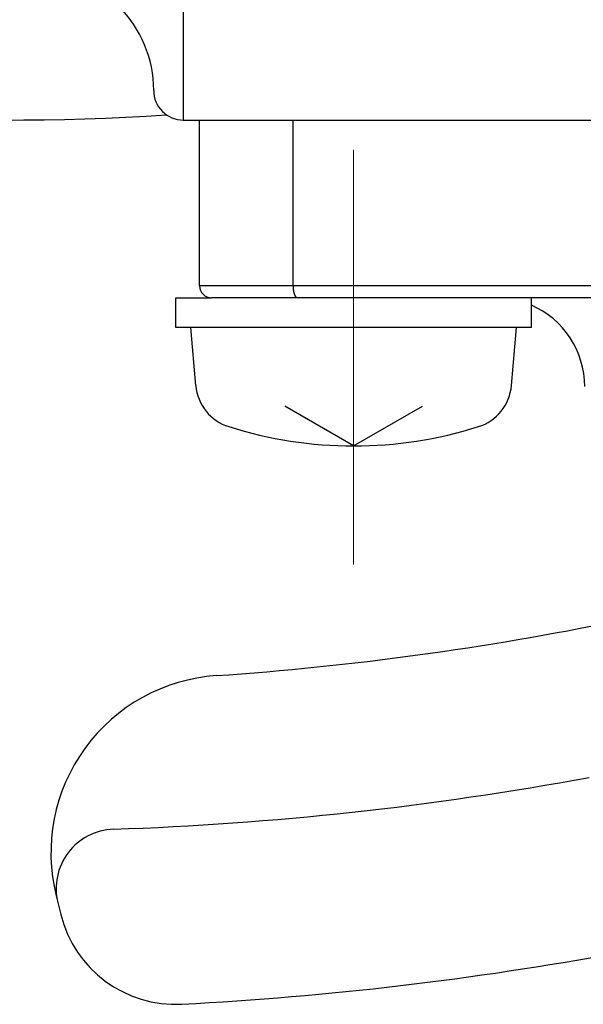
# Model space of a CAD drawing. Header units: millimetres. Extents: x 0 to 1076, y 0 to 742.
# Tile 36 of 124: x 150 to 160, y 431 to 447. Entities that reach past the tile are written whole.
import ezdxf

# ---------------------------------------------------------------- set-up
doc = ezdxf.new("R2010")
doc.units = ezdxf.units.MM
doc.header["$LTSCALE"] = 0.454724
doc.linetypes.add('CENTER', pattern=[50.8, 31.75, -6.35, 6.35, -6.35])
doc.layers.add('NoLayerName_001', color=7, linetype='Continuous')
doc.layers.add('NoLayerName_002', color=7, linetype='Continuous')
doc.styles.get("Standard").update_dxf_attribs({"font": 'txt', "bigfont": 'extfont2'})
doc.dimstyles.get("Standard").update_dxf_attribs({"dimtxt": 2.5, "dimasz": 2.5, "dimexe": 1, "dimexo": 1, "dimtad": 1, "dimdec": 3, "dimzin": 0, "dimdsep": 46, "dimtxsty": 'Standard', "dimcen": 2.5, "dimadec": 3, "dimazin": 0, "dimtfac": 0.75, "dimtdec": 3, "dimtmove": 0, "dimatfit": 3, "dimfxl": 1, "dimarcsym": 0})

# ---------------------------------------------------------------- blocks, each defined once
blk = doc.blocks.new('_OPEN30')
at = {"color": 0, "linetype": 'ByBlock', "lineweight": -2}
for p, q in [((-1, 0.267949), (0, 0)), ((0, 0), (-1, -0.267949)), ((0, 0), (-1, 0))]:
    blk.add_line(p, q, dxfattribs=at)
blk = doc.blocks.new('*D119')
at = {"layer": 'Defpoints', "color": 0}
for p in [(150, 456.773), (165.5, 446.875), (150, 439.782)]:
    blk.add_point(p, dxfattribs=at)
at = {"layer": 'NoLayerName_002', "color": 0, "linetype": 'Continuous', "lineweight": 13}
for p, q in [((165.5, 449.375), (165.5, 459.273)), ((161.75, 456.773), (153.75, 456.773))]:
    blk.add_line(p, q, dxfattribs=at)
at = {"layer": 'NoLayerName_002', "color": 0, "lineweight": 13, "xscale": 3.75, "yscale": 3.75, "zscale": 3.75, "rotation": 180}
blk.add_blockref('_OPEN30', (150, 456.773), dxfattribs=at)
at = {"layer": 'NoLayerName_002', "color": 0, "lineweight": 13, "xscale": 3.75, "yscale": 3.75, "zscale": 3.75}
blk.add_blockref('_OPEN30', (165.5, 456.773), dxfattribs=at)
at = {"layer": 'NoLayerName_002', "color": 0, "lineweight": 13, "insert": (157.75, 464.488), "char_height": 8.75, "attachment_point": 5}
blk.add_mtext('\\W0.8000;１６', dxfattribs=at)

msp = doc.modelspace()

# ---------------------------------------------------------------- linework, layer by layer
at = {"layer": 'NoLayerName_001', "color": 7, "linetype": 'Continuous', "lineweight": 25}
for p, q in [((153, 447.5124), (153, 445.4999)), ((153, 445.4999), (178.5504, 445.4999)), ((152.8752, 442.4999), (153.4752, 442.4999)), ((152.8752, 441.9999), (152.8752, 442.4999)), ((158.8752, 441.9999), (158.8752, 442.4999)), ((158.8752, 441.9999), (152.8752, 441.9999)), ((153.2111, 441.018), (153.1252, 441.9999)), ((158.5393, 441.018), (158.6252, 441.9999)), ((155.8752, 439.9999), (154.7123, 440.6713)), ((155.8752, 439.9999), (157.0381, 440.6713)), ((150.8542, 432.4044), (150.9323, 432.0912))]:
    msp.add_line(p, q, dxfattribs=at)
at = {"layer": 'NoLayerName_001', "color": 60, "linetype": 'Continuous', "lineweight": 25}
for p, q in [((153.2752, 445.4999), (178.2752, 445.4999)), ((153.2752, 442.6999), (153.2752, 445.4999)), ((154.8523, 442.6999), (154.8523, 445.4999)), ((164.4009, 442.6999), (153.2752, 442.6999)), ((164.4009, 442.4999), (153.4752, 442.4999))]:
    msp.add_line(p, q, dxfattribs=at)
at = {"layer": 'NoLayerName_001', "color": 4, "linetype": 'CENTER', "lineweight": 13}
msp.add_line((155.8752, 444.9999), (155.8752, 437.9999), dxfattribs=at)
at = {"layer": 'NoLayerName_001', "color": 7, "linetype": 'Continuous', "lineweight": 25}
for centre, radius, start, end in [((150.4995, 446.0029), 2, 359.93109, 90.68969), ((150, 487.4999), 42, 258.67521, 273.70818), ((152.9995, 445.9999), 0.5, 179.93109, 270), ((154.0081, 441.0878), 0.8, 185, 252.47322), ((157.7423, 441.0878), 0.8, 287.52678, 355), ((155.8752, 446.9999), 7, 252.47322, 287.52678), ((150, 487.5), 51.5, 273.96138, 281.56557), ((153.7651, 433.1302), 3, 93.96138, 194), ((150, 487.5), 54, 271.93092, 280.50901), ((151.8532, 432.5312), 1, 91.93092, 194), ((152.8729, 432.5751), 2, 194, 272.99416), ((150, 487.5), 57, 272.99416, 280.43639)]:
    msp.add_arc(centre, radius, start, end, dxfattribs=at)
at = {"layer": 'NoLayerName_001', "color": 60, "linetype": 'Continuous', "lineweight": 25}
for centre, radius, start, end in [((153.4752, 442.6999), 0.2, 180, 270), ((158.2752, 440.9999), 1.5, 0, 66.42182)]:
    msp.add_arc(centre, radius, start, end, dxfattribs=at)
at = {"layer": 'NoLayerName_001', "color": 7, "linetype": 'Continuous', "lineweight": 25}
msp.add_open_spline([(154.8523, 442.6999), (154.8523, 442.6982), (154.8523, 442.6949), (154.8524, 442.6898), (154.8525, 442.6848), (154.8526, 442.6797), (154.8529, 442.6747), (154.8531, 442.6696), (154.8534, 442.6646), (154.8538, 442.6595), (154.8542, 442.6545), (154.8547, 442.6495), (154.8552, 442.6445), (154.8558, 442.6394), (154.8564, 442.6344), (154.8571, 442.6294), (154.8578, 442.6244), (154.8586, 442.6194), (154.8595, 442.6145), (154.8604, 442.6095), (154.8614, 442.6045), (154.8624, 442.5996), (154.8635, 442.5947), (154.8647, 442.5898), (154.8659, 442.5849), (154.8673, 442.58), (154.8687, 442.5751), (154.8702, 442.5703), (154.8718, 442.5655), (154.8734, 442.5608), (154.8752, 442.556), (154.8771, 442.5514), (154.8791, 442.5467), (154.8812, 442.5421), (154.8835, 442.5376), (154.8859, 442.5332), (154.8885, 442.5288), (154.8913, 442.5246), (154.8942, 442.5205), (154.8974, 442.5165), (154.8997, 442.5141), (154.9009, 442.5129)], degree=3, knots=[0, 0, 0, 0, 0.00504769, 0.01009709, 0.01514791, 0.02019983, 0.02525261, 0.03030597, 0.0353597, 0.04041358, 0.04546743, 0.05052108, 0.05557441, 0.06062729, 0.06567964, 0.0707314, 0.07578253, 0.08083302, 0.08588284, 0.09093196, 0.09598043, 0.10102839, 0.10607612, 0.11112397, 0.11617244, 0.12122166, 0.12627115, 0.13132056, 0.13636989, 0.14141945, 0.14646989, 0.15152166, 0.15657353, 0.1616247, 0.16667554, 0.17172767, 0.17678339, 0.18184003, 0.18689505, 0.1919513, 0.19701749, 0.19701749, 0.19701749, 0.19701749], dxfattribs=at)

# ---------------------------------------------------------------- dimensions: what is measured, and where the dimension line sits
at = {"layer": 'NoLayerName_002', "color": 3, "linetype": 'Continuous', "lineweight": 13}
dim = msp.add_linear_dim(base=(150, 456.7727), p1=(165.5, 446.875), p2=(150, 439.7825), angle=180, text='\\W0.8000;１６', dimstyle='Standard', override={"dimtxt": 8.75, "dimasz": 3.75, "dimexe": 2.5, "dimexo": 2.5, "dimgap": 2.5, "dimzin": 8, "dimblk": 'OPEN30', "dimse2": 1, "dimclrd": 0, "dimclre": 0, "dimclrt": 0, "dimtp": 0, "dimtm": 0, "dimlwd": 13, "dimlwe": 13}, dxfattribs=at)
dim.commit()
dim.dimension.update_dxf_attribs({"geometry": '*D119', "text_midpoint": (157.75, 456.7727), "dimtype": 160})

doc.saveas('drawing.dxf')
